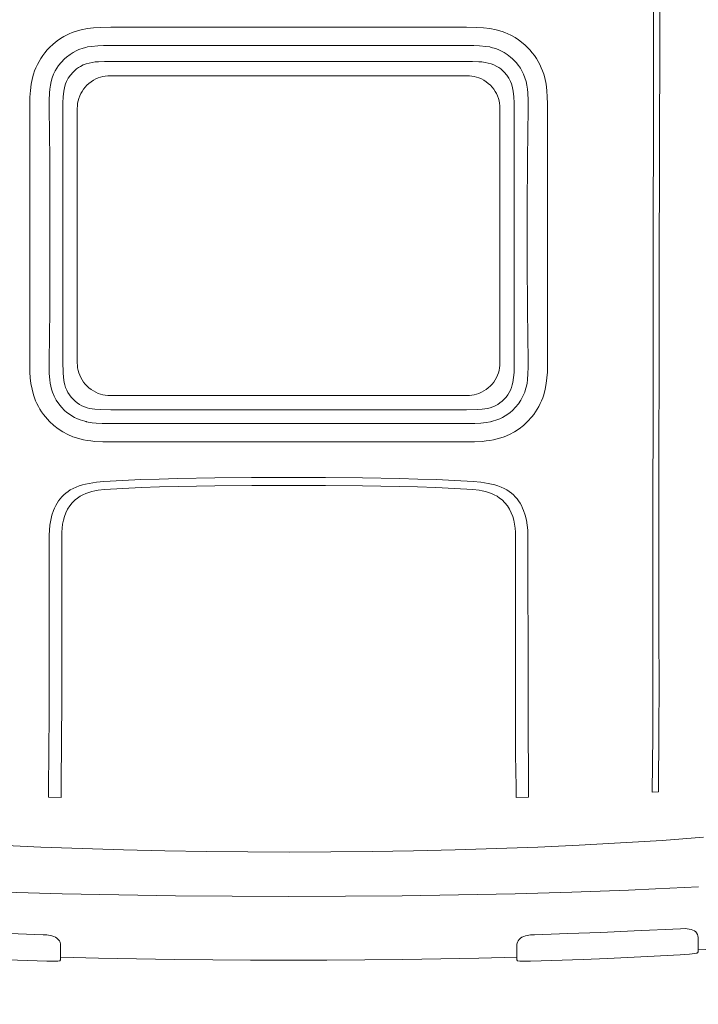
# Model space of a CAD drawing. Header units: millimetres. Extents: x 2204655785 to 2205143108, y 485765510 to 486291538.
# Tile 65 of 156: x 2205000390 to 2205001408, y 486132075 to 486133551. Entities that reach past the tile are written whole.
import ezdxf
from ezdxf.enums import TextEntityAlignment as Align
from ezdxf.lldxf.tags import DXFTag

# ---------------------------------------------------------------- set-up
doc = ezdxf.new("R2010")
doc.units = ezdxf.units.MM
doc.linetypes.add('НЕВИДИМАЯX2', pattern=[19.05, 12.7, -6.35])
for name, color, linetype in [('206ППР Панелевоз', 7, 'Continuous'), ('ППР_Опасная зона от крана', 1, 'Continuous'), ('ППР_Разрез', 5, 'Continuous'), ('ППР_Стрела', 7, 'Continuous')]:
    doc.layers.add(name, color=color, linetype=linetype)
doc.styles.add('ППРк_М1-1', font='GOST_Common Italic.ttf', dxfattribs={"height": 800})
doc.styles.add('ППРк_М1-1кран', font='GOST_Common Italic.ttf', dxfattribs={"width": 0.8, "height": 600})
tags = doc.linetypes.add('опасная зона_Кран', pattern='A,30,-8,4,-8,30,-8,4,-8,30,-8,4,[230,Bbox.shx,S=2.5,R=0,X=0,Y=-10],-6', length=148).pattern_tags.tags
tags[24] = DXFTag(74, 5)

# ---------------------------------------------------------------- blocks, each defined once
blk = doc.blocks.new('*U420')
at = {"layer": 'ППР_Опасная зона от крана', "linetype": 'опасная зона_Кран', "lineweight": 80, "ltscale": 100}
blk.add_arc((29475, 0), 50270, 270, 90, dxfattribs=at)
at = {"layer": 'ППР_Стрела', "linetype": 'НЕВИДИМАЯX2', "lineweight": 50, "ltscale": 100}
blk.add_arc((29475, 0), 38700, 270, 90, dxfattribs=at)
at = {"layer": 'ППР_Стрела', "linetype": 'Continuous', "lineweight": 100}
blk.add_arc((29475, 0), 30700, 270, 90, dxfattribs=at)
at = {"style": 'ППРк_М1-1', "width": 0.8}
for tag, p, height, flags in [('ОПАСНАЯ_ЗОНА', (25480.86, 21929.55), 800, 1), ('ОТЛЕТ_ГРУЗА', (25413.72, 20678.22), 800, 1), ('Кол-во_элементов', (2695.66, -1978.25), 1200, 8)]:
    blk.add_attdef(tag, p, '', height=height, dxfattribs=dict(at, flags=flags))
at = {"style": 'ППРк_М1-1', "width": 0.8, "flags": 8}
blk.add_attdef('МАРКА_КРАНА', text='', height=1200, dxfattribs=at).set_placement((8837.5, 818.17), align=Align.CENTER)
blk.add_attdef('ВЫСОТА', text='', height=1200, dxfattribs=at).set_placement((9134.89, -8454.02), align=Align.MIDDLE_CENTER)
at = {"layer": 'Defpoints', "style": 'ППРк_М1-1', "width": 0.8, "flags": 1}
for tag, p in [('МАКСИМАЛЬНАЯ_ДЛИНА_ГРУЗА', (25470.43, 19233.22)), ('ШИРИНА_ГРУЗА', (25397.01, 17803.51))]:
    blk.add_attdef(tag, p, '', height=800, dxfattribs=at)
at = {"layer": 'ППР_Разрез', "style": 'ППРк_М1-1кран', "width": 0.8, "flags": 8}
for tag, p in [('РАЗРЕЗ2', (-1027.85, 55181.17)), ('РАЗРЕЗ', (-1731.87, -54129.29))]:
    blk.add_attdef(tag, p, '', height=800, dxfattribs=at)
at = {"layer": 'ППР_Стрела', "style": 'ППРк_М1-1кран', "width": 0.8, "flags": 8}
for tag, p in [('ВЫСОТА_КРЮКА_ГОРИЗ', (-19652.89, 21607.87)), ('ГАБАРИТ_СТРЕЛЫ', (-25019.84, 21408.72)), ('ВЫСОТА_КРЮКА_НАКЛ', (-20393.31, 20761.66)), ('ВЫЛЕТ', (-16616.63, 14016.8))]:
    blk.add_attdef(tag, p, '', height=800, rotation=317, dxfattribs=at)
blk = doc.blocks.new('*U53')
at = {"layer": '206ППР Панелевоз', "lineweight": 5}
for p, q in [((11447.2, 656.7), (11449.3, 618.2)), ((11280.4, 626.1), (11285, 564.1)), ((11354.5, 619), (11357.7, 554.5)), ((11418.8, 607.9), (11418.1, 605)), ((11419.7, 610.5), (11418.8, 607.9)), ((11420.9, 612.8), (11419.7, 610.5)), ((11422.3, 614.6), (11420.9, 612.8)), ((11423.8, 616), (11422.3, 614.6)), ((11426.1, 617.3), (11423.8, 616)), ((11428.3, 618), (11426.1, 617.3)), ((11430.6, 618.2), (11428.3, 618)), ((11449.3, 618.2), (11430.6, 618.2)), ((11452.2, 618.2), (11449.3, 618.2)), ((11453.6, 617.5), (11452.2, 618.2)), ((11453.9, 617), (11453.6, 617.5)), ((11454.3, 616.2), (11453.9, 617)), ((11454.9, 613.2), (11454.3, 616.2)), ((11455.8, 605.3), (11454.9, 613.2)), ((11417.6, 601.8), (11417.4, 598.6)), ((11417.4, 598.6), (11417.5, 591.9)), ((11417.5, 591.9), (11420.8, 522.5)), ((11418.1, 605), (11417.6, 601.8)), ((11456.8, 591.5), (11455.8, 605.3)), ((11459.3, 542.5), (11456.8, 591.5)), ((11285, 564.1), (11288.9, 502)), ((10139.9, 551.2), (9654.3, 551.2)), ((9657.6, 560.6), (10076.9, 560.6)), ((10076.9, 560.6), (10432.4, 559.9)), ((10439.5, 550.7), (10139.9, 551.2)), ((10432.4, 559.9), (10845.4, 559.4)), ((10985.6, 550.2), (10439.5, 550.7)), ((10845.4, 559.4), (10876.3, 559.4)), ((10876.3, 559.4), (10983.1, 559.4)), ((10876.3, 559.4), (10876.3, 559.4)), ((10983.1, 559.4), (11043.2, 559.7)), ((11055.7, 550.5), (10985.6, 550.2)), ((11043.2, 559.7), (11128.3, 559.4)), ((11127.6, 550.1), (11055.7, 550.5)), ((11212.6, 549.3), (11127.6, 550.1)), ((11128.3, 559.4), (11202.8, 558.7)), ((11202.8, 558.7), (11212.2, 558.7)), ((11212.2, 558.7), (11212.6, 549.3)), ((11212.6, 549.3), (11212.6, 549.3)), ((11357.7, 554.5), (11359.5, 513.8)), ((11462.1, 482.2), (11459.3, 542.5)), ((11420.8, 522.5), (11423, 472.5)), ((11288.9, 502), (11292.2, 439.9)), ((11359.5, 513.8), (11362.6, 428.8)), ((11423, 472.5), (11424.9, 422.5)), ((11463.5, 445.7), (11462.1, 482.2)), ((11462.1, 482.2), (11462.1, 482.2)), ((11466.2, 366.9), (11463.5, 445.7)), ((11292.2, 439.9), (11295, 377.8)), ((11362.6, 428.8), (11365.1, 343.9)), ((11424.9, 422.5), (11426.6, 372.5)), ((10126.4, 382.9), (10131.3, 384.9)), ((10131.3, 384.9), (10136.3, 386.5)), ((10136.3, 386.5), (10141.4, 388)), ((10141.4, 388), (10151, 390)), ((10151, 390), (10160.7, 391.2)), ((10160.7, 391.2), (10170.4, 391.9)), ((10170.4, 391.9), (10180.2, 392.2)), ((10180.2, 392.2), (10197.6, 392.3)), ((10197.6, 392.3), (10574.1, 392.3)), ((10574.1, 392.3), (10582.8, 392)), ((10582.8, 392), (10591.4, 391.4)), ((10591.4, 391.4), (10599.9, 390.4)), ((10599.9, 390.4), (10608.4, 388.8)), ((10608.4, 388.8), (10616.8, 386.6)), ((10616.8, 386.6), (10621.3, 385.1)), ((10621.3, 385.1), (10625.7, 383.4)), ((10099.8, 365.9), (10103.9, 369.3)), ((10103.9, 369.3), (10108.1, 372.5)), ((10108.1, 372.5), (10112.4, 375.5)), ((10112.4, 375.5), (10116.9, 378.2)), ((10116.9, 378.2), (10121.6, 380.7)), ((10121.6, 380.7), (10126.4, 382.9)), ((10625.7, 383.4), (10630, 381.4)), ((10630, 381.4), (10634.3, 379.3)), ((10634.3, 379.3), (10638.4, 376.9)), ((10638.4, 376.9), (10642.4, 374.4)), ((10642.4, 374.4), (10646.3, 371.6)), ((10646.3, 371.6), (10650, 368.6)), ((11295, 377.8), (11297.3, 315.6)), ((11426.6, 372.5), (11426.9, 366.9)), ((10087.9, 353.2), (10092.6, 358.8)), ((10092.6, 358.8), (10096, 362.3)), ((10096, 362.3), (10099.8, 365.9)), ((10096, 362.3), (10096, 362.3)), ((10131.1, 353.9), (10136.3, 356.4)), ((10136.3, 356.4), (10141.7, 358.4)), ((10141.7, 358.4), (10147.2, 360)), ((10147.2, 360), (10152.8, 361.2)), ((10152.8, 361.2), (10158.5, 362.1)), ((10158.5, 362.1), (10164.2, 362.7)), ((10164.2, 362.7), (10175.7, 363.2)), ((10175.7, 363.2), (10187.2, 363.2)), ((10187.2, 363.2), (10263.1, 362.2)), ((10263.1, 362.2), (10338.9, 361.8)), ((10338.9, 361.8), (10414.7, 361.8)), ((10414.7, 361.8), (10490.5, 362.2)), ((10490.5, 362.2), (10566.2, 363.2)), ((10566.2, 363.2), (10566.2, 363.2)), ((10566.2, 363.2), (10575.7, 363.2)), ((10575.7, 363.2), (10585.1, 362.9)), ((10585.1, 362.9), (10594.5, 362.1)), ((10594.5, 362.1), (10599.2, 361.5)), ((10599.2, 361.5), (10603.8, 360.6)), ((10603.8, 360.6), (10608.4, 359.4)), ((10608.4, 359.4), (10612.8, 358)), ((10612.8, 358), (10619, 355.4)), ((10619, 355.4), (10624.8, 352.3)), ((10650, 368.6), (10657.1, 362.3)), ((10657.1, 362.3), (10657.1, 362.3)), ((10657.1, 362.3), (10662.8, 356.1)), ((10662.8, 356.1), (10667.9, 349.5)), ((10783, 353.1), (10786.7, 354.8)), ((10786.7, 354.8), (10790.4, 356.4)), ((10790.4, 356.4), (10797.6, 358.8)), ((10797.6, 358.8), (10805, 360.6)), ((10805, 360.6), (10812.4, 361.9)), ((10812.4, 361.9), (10820, 362.7)), ((10820, 362.7), (10827.6, 362.9)), ((10827.6, 362.9), (11066.3, 363)), ((10827.6, 362.9), (10827.6, 362.9)), ((11066.3, 363), (11133.2, 363.1)), ((11133.2, 363.1), (11175.8, 363.5)), ((11175.8, 363.5), (11204.3, 363.9)), ((11204.3, 363.9), (11204.3, 363.9)), ((11204.3, 363.9), (11220.1, 363.9)), ((11220.1, 363.9), (11220.7, 345)), ((11426.9, 366.9), (11427.3, 364.2)), ((11427.3, 364.2), (11428.3, 359.4)), ((11428.3, 359.4), (11429.3, 356.5)), ((11429.3, 356.5), (11430.4, 353.9)), ((11466, 350.5), (11466.3, 356.2)), ((11466.3, 356.2), (11466.2, 366.9)), ((10077.6, 337), (10081.3, 343.7)), ((10081.3, 343.7), (10084.4, 348.5)), ((10084.4, 348.5), (10087.9, 353.2)), ((10110.4, 336.9), (10112.9, 339.8)), ((10112.9, 339.8), (10118.4, 345)), ((10118.4, 345), (10123.2, 348.8)), ((10123.2, 348.8), (10127.1, 351.5)), ((10127.1, 351.5), (10131.1, 353.9)), ((10131.1, 353.9), (10131.1, 353.9)), ((10154.2, 339.4), (10161.7, 340.9)), ((10161.7, 340.9), (10170, 341.9)), ((10170, 341.9), (10179.3, 342.3)), ((10179.3, 342.3), (10188.5, 342.4)), ((10188.5, 342.4), (10567.8, 342.4)), ((10188.5, 342.4), (10188.5, 342.4)), ((10567.8, 342.4), (10583.2, 342.1)), ((10583.2, 342.1), (10590.8, 341.4)), ((10590.8, 341.4), (10598.4, 340.3)), ((10598.4, 340.3), (10602.1, 339.4)), ((10624.8, 352.3), (10630.3, 348.6)), ((10630.3, 348.6), (10635.4, 344.4)), ((10635.4, 344.4), (10640.2, 339.8)), ((10640.2, 339.8), (10643.2, 336.3)), ((10667.9, 349.5), (10672.5, 342.5)), ((10672.5, 342.5), (10676.4, 335.1)), ((10764.2, 338), (10766.9, 341)), ((10766.9, 341), (10769.7, 343.9)), ((10769.7, 343.9), (10772.8, 346.5)), ((10772.8, 346.5), (10776.1, 348.9)), ((10776.1, 348.9), (10779.5, 351.1)), ((10779.5, 351.1), (10783, 353.1)), ((10799.3, 340), (10793.7, 337.9)), ((10805, 341.6), (10799.3, 340)), ((10810.9, 342.8), (10805, 341.6)), ((10816.8, 343.6), (10810.9, 342.8)), ((10822.8, 344), (10816.8, 343.6)), ((10828.8, 344.1), (10822.8, 344)), ((11021.9, 344.1), (10828.8, 344.1)), ((11156.7, 344.4), (11021.9, 344.1)), ((11204.9, 345), (11156.7, 344.4)), ((11220.7, 345.1), (11204.9, 345.2)), ((11204.9, 345.2), (11204.9, 345)), ((11220.7, 345), (11220.7, 345.1)), ((11365.1, 343.9), (11366.9, 258.9)), ((11430.4, 353.9), (11431.8, 351.7)), ((11431.8, 351.7), (11433.7, 349.6)), ((11433.7, 349.6), (11435.7, 348)), ((11435.7, 348), (11437.7, 347)), ((11437.7, 347), (11440.6, 346.3)), ((11440.6, 346.3), (11442, 346.2)), ((11442, 346.2), (11460.2, 346.2)), ((11460.2, 346.2), (11461.6, 289.2)), ((11460.2, 346.2), (11464, 346.2)), ((11464, 346.2), (11464.8, 346.6)), ((11464.8, 346.6), (11465.1, 346.8)), ((11465.1, 346.8), (11465.5, 347.4)), ((11465.5, 347.4), (11466, 350.5)), ((10072.1, 324), (10073.8, 328.4)), ((10073.8, 328.4), (10075.6, 332.8)), ((10075.6, 332.8), (10077.6, 337)), ((10101.1, 322.4), (10103.6, 327.2)), ((10103.6, 327.2), (10106.5, 331.7)), ((10106.5, 331.7), (10110.4, 336.9)), ((10130.4, 324.6), (10132.9, 327.2)), ((10132.9, 327.2), (10137.6, 331.2)), ((10137.6, 331.2), (10142.1, 334.3)), ((10142.1, 334.3), (10147, 336.9)), ((10147, 336.9), (10150.6, 338.2)), ((10150.6, 338.2), (10154.2, 339.4)), ((10602.1, 339.4), (10605.8, 338.3)), ((10605.8, 338.3), (10609.7, 336.7)), ((10609.7, 336.7), (10613.4, 334.8)), ((10613.4, 334.8), (10617, 332.5)), ((10617, 332.5), (10620.3, 330)), ((10620.3, 330), (10623.5, 327.2)), ((10623.5, 327.2), (10626.3, 324.2)), ((10643.2, 336.3), (10646, 332.6)), ((10646, 332.6), (10648.5, 328.8)), ((10648.5, 328.8), (10650.8, 324.8)), ((10676.4, 335.1), (10679.7, 327.4)), ((10679.7, 327.4), (10681.5, 322.1)), ((10755.2, 322.5), (10757.2, 327)), ((10757.2, 327), (10759.5, 331.3)), ((10759.5, 331.3), (10761.7, 334.7)), ((10761.7, 334.7), (10764.2, 338)), ((10778.8, 328.3), (10774.6, 324.1)), ((10783.4, 332), (10778.8, 328.3)), ((10788.4, 335.2), (10783.4, 332)), ((10793.7, 337.9), (10788.4, 335.2)), ((10067.7, 305.7), (10069.5, 315)), ((10069.5, 315), (10072.1, 324)), ((10096, 307.9), (10097.8, 314.1)), ((10097.8, 314.1), (10099.3, 318.3)), ((10099.3, 318.3), (10101.1, 322.4)), ((10120.7, 307.6), (10122.3, 311.9)), ((10122.3, 311.9), (10124.4, 316.1)), ((10124.4, 316.1), (10126.2, 319.1)), ((10126.2, 319.1), (10128.2, 322)), ((10128.2, 322), (10130.4, 324.6)), ((10158.7, 311.5), (10155.7, 309.1)), ((10161.9, 313.6), (10158.7, 311.5)), ((10165.3, 315.5), (10161.9, 313.6)), ((10168.8, 317.1), (10165.3, 315.5)), ((10172.4, 318.5), (10168.8, 317.1)), ((10176.1, 319.5), (10172.4, 318.5)), ((10179.8, 320.3), (10176.1, 319.5)), ((10183.7, 320.7), (10179.8, 320.3)), ((10187.5, 320.9), (10183.7, 320.7)), ((10378.2, 320.9), (10187.5, 320.9)), ((10568.9, 320.9), (10378.2, 320.9)), ((10378.2, 320.9), (10378.2, 320.9)), ((10572.7, 320.7), (10568.9, 320.9)), ((10576.5, 320.3), (10572.7, 320.7)), ((10580.3, 319.5), (10576.5, 320.3)), ((10584, 318.5), (10580.3, 319.5)), ((10587.6, 317.1), (10584, 318.5)), ((10591.1, 315.5), (10587.6, 317.1)), ((10594.5, 313.6), (10591.1, 315.5)), ((10597.7, 311.5), (10594.5, 313.6)), ((10600.7, 309.1), (10597.7, 311.5)), ((10626.3, 324.2), (10628.9, 320.9)), ((10628.9, 320.9), (10631.2, 317.5)), ((10631.2, 317.5), (10633.2, 313.8)), ((10633.2, 313.8), (10634.9, 310)), ((10650.8, 324.8), (10652.8, 320.6)), ((10652.8, 320.6), (10654.4, 316.3)), ((10654.4, 316.3), (10656.5, 309.7)), ((10681.5, 322.1), (10683.1, 316.8)), ((10683.1, 316.8), (10684.3, 311.4)), ((10684.3, 311.4), (10685.3, 305.9)), ((10750.9, 308.4), (10752.1, 313.2)), ((10752.1, 313.2), (10753.5, 317.9)), ((10753.5, 317.9), (10755.2, 322.5)), ((10766.8, 312.3), (10764.9, 308)), ((10769.1, 316.5), (10766.8, 312.3)), ((10771.7, 320.4), (10769.1, 316.5)), ((10774.6, 324.1), (10771.7, 320.4)), ((11297.3, 315.6), (11299.2, 253.5)), ((10065.9, 286), (10066.5, 296.4)), ((10066.5, 296.4), (10067.7, 305.7)), ((10093.4, 290.2), (10094.4, 299.6)), ((10094.4, 299.6), (10095.3, 305.6)), ((10095.3, 305.6), (10096, 307.9)), ((10096, 307.9), (10096, 307.9)), ((10117.8, 293.8), (10118.5, 298.5)), ((10118.5, 298.5), (10119.4, 303.1)), ((10119.4, 303.1), (10120.7, 307.6)), ((10145.3, 296.7), (10143.3, 293)), ((10147.5, 300.2), (10145.3, 296.7)), ((10150, 303.4), (10147.5, 300.2)), ((10152.8, 306.5), (10150, 303.4)), ((10155.7, 309.1), (10152.8, 306.5)), ((10603.5, 306.5), (10600.7, 309.1)), ((10606.3, 303.4), (10603.5, 306.5)), ((10608.9, 300.2), (10606.3, 303.4)), ((10611.1, 296.7), (10608.9, 300.2)), ((10613.1, 293), (10611.1, 296.7)), ((10634.9, 310), (10636.2, 306.2)), ((10636.2, 306.2), (10637.2, 302.3)), ((10637.2, 302.3), (10637.9, 298.4)), ((10637.9, 298.4), (10638.5, 294.4)), ((10656.5, 309.7), (10656.7, 308.4)), ((10656.7, 308.4), (10657.1, 307.7)), ((10657.1, 307.7), (10657.1, 307.7)), ((10657.1, 307.7), (10657.5, 306.7)), ((10657.5, 306.7), (10658.6, 300.1)), ((10658.6, 300.1), (10659.5, 292.3)), ((10685.3, 305.9), (10686.1, 300.4)), ((10686.1, 300.4), (10686.7, 294.4)), ((10748.1, 292), (10749.7, 303)), ((10749.7, 303), (10750.9, 308.4)), ((10761.9, 299), (10760.8, 294.4)), ((10763.2, 303.6), (10761.9, 299)), ((10764.9, 308), (10763.2, 303.6)), ((10065.7, 270.5), (10065.9, 286)), ((10092.9, 270.5), (10093, 281.7)), ((10093, 281.7), (10093.4, 290.2)), ((10117, 279.8), (10117.4, 289.2)), ((10117.4, 289.2), (10117.8, 293.8)), ((10139.6, 282.3), (10138.9, 278.7)), ((10140.5, 285.8), (10139.6, 282.3)), ((10141.7, 289.2), (10140.5, 285.8)), ((10143.3, 293), (10141.7, 289.2)), ((10614.7, 289.2), (10613.1, 293)), ((10615.9, 285.8), (10614.7, 289.2)), ((10616.8, 282.3), (10615.9, 285.8)), ((10617.5, 278.7), (10616.8, 282.3)), ((10638.5, 294.4), (10639.1, 286.5)), ((10639.1, 286.5), (10639.4, 270.5)), ((10659.5, 292.3), (10660, 283.3)), ((10660, 283.3), (10660.1, 270.5)), ((10686.7, 294.4), (10687.3, 282.5)), ((10687.3, 282.5), (10687.4, 270.5)), ((10745.4, 253.1), (10747.1, 280.8)), ((10747.1, 280.8), (10748.1, 292)), ((10760, 289.7), (10759, 280.1)), ((10760.8, 294.4), (10760, 289.7)), ((11461.6, 289.2), (11462.7, 232.1)), ((10065.7, -263), (10065.7, 270.5)), ((10092.9, -263), (10092.9, 270.5)), ((10117, 270.5), (10117, 279.8)), ((10117, -263), (10117, 270.5)), ((10138.5, 275.1), (10138.4, 271.5)), ((10138.4, 271.5), (10138.4, -264)), ((10138.9, 278.7), (10138.5, 275.1)), ((10617.9, 275.1), (10617.5, 278.7)), ((10618, 271.5), (10617.9, 275.1)), ((10618, -264), (10618, 271.5)), ((10639.4, 270.5), (10639.4, -263)), ((10660.1, 270.5), (10660.1, -263)), ((10687.4, 270.5), (10687.4, -263)), ((10759, 280.1), (10757.3, 252.5)), ((10744.1, 225.4), (10745.4, 253.1)), ((10757.3, 252.5), (10756, 224.9)), ((11299.2, 253.5), (11300.6, 191.3)), ((11366.9, 258.9), (11368.1, 173.9)), ((10743.2, 197.8), (10744.1, 225.4)), ((10756, 224.9), (10755.1, 197.3)), ((11462.7, 232.1), (11463.6, 175.1)), ((10742.4, 170), (10743.2, 197.8)), ((10755.1, 197.3), (10754.3, 169.7)), ((11300.6, 191.3), (11301.7, 129.1)), ((10741.6, 114.6), (10742.4, 170)), ((10754.3, 169.7), (10753.5, 114.4)), ((11368.1, 173.9), (11368.8, 88.9)), ((11463.6, 175.1), (11464.1, 118)), ((11301.7, 129.1), (11302.3, 66.9)), ((10741.1, 59.2), (10741.6, 114.6)), ((10753.5, 114.4), (10753.1, 59.1)), ((11464.1, 118), (11464.5, 61)), ((11368.8, 88.9), (11369, 3.9)), ((10741, 3.7), (10741.1, 59.2)), ((10753.1, 59.1), (10752.9, 3.7)), ((11302.3, 66.9), (11302.5, 4.7)), ((11464.5, 61), (11464.6, 3.9)), ((10741.1, -51.7), (10741, 3.7)), ((10752.9, 3.7), (10753.1, -51.6)), ((11302.5, 4.7), (11302.3, -57.4)), ((11369, 3.9), (11368.8, -81.1)), ((11369, 3.9), (11369, 3.9)), ((11464.6, 3.9), (11464.5, -53.2)), ((10741.6, -107.1), (10741.1, -51.7)), ((10753.1, -51.6), (10753.5, -106.9)), ((11302.3, -57.4), (11301.7, -119.6)), ((11464.5, -53.2), (11464.1, -110.2)), ((11368.8, -81.1), (11368.1, -166.1)), ((10742.4, -162.6), (10741.6, -107.1)), ((10753.5, -106.9), (10754.3, -162.2)), ((11464.1, -110.2), (11463.6, -167.3)), ((11301.7, -119.6), (11300.6, -181.8)), ((10754.3, -162.2), (10755.1, -189.8)), ((10743.2, -190.3), (10742.4, -162.6)), ((11368.1, -166.1), (11366.9, -251.1)), ((11463.6, -167.3), (11462.7, -224.3)), ((10744.1, -218), (10743.2, -190.3)), ((10755.1, -189.8), (10756, -217.4)), ((11300.6, -181.8), (11299.2, -244)), ((10745.4, -245.6), (10744.1, -218)), ((10756, -217.4), (10757.3, -245)), ((11462.7, -224.3), (11461.6, -281.4)), ((10747.1, -273.5), (10745.4, -245.6)), ((10757.3, -245), (10759, -272.6)), ((11299.2, -244), (11297.3, -306.2)), ((10065.9, -278.5), (10065.7, -263)), ((10093, -274.2), (10092.9, -263)), ((10117, -272.3), (10117, -263)), ((10138.4, -264), (10138.5, -267.6)), ((10617.9, -267.6), (10618, -264)), ((10639.4, -263), (10639.1, -279)), ((10660.1, -263), (10660, -275.8)), ((10687.4, -263), (10687.3, -275)), ((11366.9, -251.1), (11365.1, -336.1)), ((10066.5, -288.9), (10065.9, -278.5)), ((10093.4, -282.7), (10093, -274.2)), ((10117.4, -281.7), (10117, -272.3)), ((10138.5, -267.6), (10138.9, -271.3)), ((10138.9, -271.3), (10139.6, -274.8)), ((10139.6, -274.8), (10140.5, -278.3)), ((10140.5, -278.3), (10141.7, -281.8)), ((10614.7, -281.8), (10615.9, -278.3)), ((10615.9, -278.3), (10616.8, -274.8)), ((10616.8, -274.8), (10617.5, -271.3)), ((10617.5, -271.3), (10617.9, -267.6)), ((10639.1, -279), (10638.5, -287)), ((10660, -275.8), (10659.5, -284.8)), ((10687.3, -275), (10686.7, -287)), ((10748.1, -284.5), (10747.1, -273.5)), ((10759, -272.6), (10760, -282.2)), ((10067.7, -298.2), (10066.5, -288.9)), ((10094.4, -292.1), (10093.4, -282.7)), ((10095.3, -298.1), (10094.4, -292.1)), ((10117.8, -286.4), (10117.4, -281.7)), ((10118.5, -291), (10117.8, -286.4)), ((10119.4, -295.6), (10118.5, -291)), ((10141.7, -281.8), (10143.3, -285.6)), ((10143.3, -285.6), (10145.3, -289.2)), ((10145.3, -289.2), (10147.5, -292.7)), ((10147.5, -292.7), (10150, -296)), ((10606.3, -296), (10608.9, -292.7)), ((10608.9, -292.7), (10611.1, -289.2)), ((10611.1, -289.2), (10613.1, -285.6)), ((10613.1, -285.6), (10614.7, -281.8)), ((10637.2, -294.8), (10636.2, -298.7)), ((10637.9, -290.9), (10637.2, -294.8)), ((10638.5, -287), (10637.9, -290.9)), ((10658.8, -291.1), (10657.9, -297)), ((10659.5, -284.8), (10658.8, -291.1)), ((10686.1, -292.9), (10685.3, -298.4)), ((10686.7, -287), (10686.1, -292.9)), ((10749.7, -295.5), (10748.1, -284.5)), ((10760, -282.2), (10760.8, -286.9)), ((10760.8, -286.9), (10761.9, -291.5)), ((10761.9, -291.5), (10763.2, -296.1)), ((11461.6, -281.4), (11460.2, -338.4)), ((10069.5, -307.5), (10067.7, -298.2)), ((10072.1, -316.5), (10069.5, -307.5)), ((10096, -300.4), (10095.3, -298.1)), ((10097.1, -304.4), (10096, -300.4)), ((10096, -300.4), (10096, -300.4)), ((10099.3, -310.8), (10097.1, -304.4)), ((10120.7, -300.1), (10119.4, -295.6)), ((10122.3, -304.5), (10120.7, -300.1)), ((10124.4, -308.6), (10122.3, -304.5)), ((10126.2, -311.6), (10124.4, -308.6)), ((10150, -296), (10152.8, -299)), ((10152.8, -299), (10155.7, -301.6)), ((10155.7, -301.6), (10158.7, -304)), ((10158.7, -304), (10161.9, -306.1)), ((10161.9, -306.1), (10165.3, -308)), ((10165.3, -308), (10168.8, -309.6)), ((10168.8, -309.6), (10172.4, -311)), ((10584, -311), (10587.6, -309.6)), ((10587.6, -309.6), (10591.1, -308)), ((10591.1, -308), (10594.5, -306.1)), ((10594.5, -306.1), (10597.7, -304)), ((10597.7, -304), (10600.7, -301.6)), ((10600.7, -301.6), (10603.5, -299)), ((10603.5, -299), (10606.3, -296)), ((10631.2, -310), (10628.9, -313.4)), ((10633.2, -306.3), (10631.2, -310)), ((10634.9, -302.5), (10633.2, -306.3)), ((10636.2, -298.7), (10634.9, -302.5)), ((10654.4, -308.8), (10652.8, -313.1)), ((10656.5, -302.2), (10654.4, -308.8)), ((10656.7, -300.9), (10656.5, -302.2)), ((10657.1, -300.2), (10656.7, -300.9)), ((10657.4, -299.5), (10657.1, -300.2)), ((10657.1, -300.2), (10657.1, -300.2)), ((10657.9, -297), (10657.4, -299.5)), ((10683.1, -309.3), (10681.5, -314.6)), ((10684.3, -303.9), (10683.1, -309.3)), ((10685.3, -298.4), (10684.3, -303.9)), ((10750.9, -301), (10749.7, -295.5)), ((10752.1, -305.7), (10750.9, -301)), ((10753.5, -310.4), (10752.1, -305.7)), ((10763.2, -296.1), (10764.9, -300.5)), ((10764.9, -300.5), (10766.8, -304.9)), ((10766.8, -304.9), (10769.1, -309)), ((10769.1, -309), (10771.7, -312.9)), ((11297.3, -306.2), (11295, -368.3)), ((10073.8, -320.9), (10072.1, -316.5)), ((10075.6, -325.3), (10073.8, -320.9)), ((10101.1, -314.9), (10099.3, -310.8)), ((10103.6, -319.7), (10101.1, -314.9)), ((10106.5, -324.2), (10103.6, -319.7)), ((10110.4, -329.4), (10106.5, -324.2)), ((10128.2, -314.5), (10126.2, -311.6)), ((10130.4, -317.2), (10128.2, -314.5)), ((10132.9, -319.7), (10130.4, -317.2)), ((10137.6, -323.7), (10132.9, -319.7)), ((10142.1, -326.8), (10137.6, -323.7)), ((10172.4, -311), (10176.1, -312)), ((10176.1, -312), (10179.8, -312.8)), ((10179.8, -312.8), (10183.7, -313.2)), ((10183.7, -313.2), (10187.5, -313.4)), ((10187.5, -313.4), (10568.9, -313.4)), ((10568.9, -313.4), (10572.7, -313.2)), ((10572.7, -313.2), (10576.5, -312.8)), ((10576.5, -312.8), (10580.3, -312)), ((10580.3, -312), (10584, -311)), ((10620.3, -322.5), (10617, -325)), ((10623.5, -319.7), (10620.3, -322.5)), ((10626.3, -316.7), (10623.5, -319.7)), ((10628.9, -313.4), (10626.3, -316.7)), ((10648.5, -321.3), (10646, -325.1)), ((10650.8, -317.3), (10648.5, -321.3)), ((10652.8, -313.1), (10650.8, -317.3)), ((10679.7, -319.9), (10676.4, -327.6)), ((10681.5, -314.6), (10679.7, -319.9)), ((10755.2, -315), (10753.5, -310.4)), ((10757.2, -319.5), (10755.2, -315)), ((10759.5, -323.8), (10757.2, -319.5)), ((10761.7, -327.2), (10759.5, -323.8)), ((10771.7, -312.9), (10774.6, -316.6)), ((10774.6, -316.6), (10778.8, -320.8)), ((10778.8, -320.8), (10783.4, -324.6)), ((10783.4, -324.6), (10788.4, -327.8)), ((10077.6, -329.5), (10075.6, -325.3)), ((10079.8, -333.7), (10077.6, -329.5)), ((10082.8, -338.6), (10079.8, -333.7)), ((10086.1, -343.4), (10082.8, -338.6)), ((10112.9, -332.3), (10110.4, -329.4)), ((10118.4, -337.5), (10112.9, -332.3)), ((10123.2, -341.3), (10118.4, -337.5)), ((10147, -329.4), (10142.1, -326.8)), ((10150.6, -330.8), (10147, -329.4)), ((10154.2, -331.9), (10150.6, -330.8)), ((10161.7, -333.4), (10154.2, -331.9)), ((10170, -334.4), (10161.7, -333.4)), ((10179.3, -334.8), (10170, -334.4)), ((10188.5, -334.9), (10179.3, -334.8)), ((10567.8, -334.9), (10188.5, -334.9)), ((10583.2, -334.6), (10567.8, -334.9)), ((10590.8, -333.9), (10583.2, -334.6)), ((10598.4, -332.8), (10590.8, -333.9)), ((10602.1, -331.9), (10598.4, -332.8)), ((10605.8, -330.8), (10602.1, -331.9)), ((10609.7, -329.2), (10605.8, -330.8)), ((10613.4, -327.3), (10609.7, -329.2)), ((10617, -325), (10613.4, -327.3)), ((10635.4, -336.9), (10630.3, -341.1)), ((10640.2, -332.3), (10635.4, -336.9)), ((10643.2, -328.8), (10640.2, -332.3)), ((10646, -325.1), (10643.2, -328.8)), ((10672.5, -335), (10667.9, -342.1)), ((10676.4, -327.6), (10672.5, -335)), ((10764.2, -330.5), (10761.7, -327.2)), ((10766.9, -333.6), (10764.2, -330.5)), ((10769.7, -336.4), (10766.9, -333.6)), ((10772.8, -339), (10769.7, -336.4)), ((10776.1, -341.5), (10772.8, -339)), ((10788.4, -327.8), (10793.7, -330.4)), ((10793.7, -330.4), (10799.3, -332.5)), ((10799.3, -332.5), (10805, -334.1)), ((10805, -334.1), (10810.9, -335.3)), ((10810.9, -335.3), (10816.8, -336.1)), ((10816.8, -336.1), (10822.8, -336.5)), ((10822.8, -336.5), (10828.8, -336.6)), ((10828.8, -336.6), (11068.6, -336.7)), ((11068.6, -336.7), (11143.2, -336.9)), ((11143.2, -336.9), (11193.7, -337.4)), ((11193.7, -337.4), (11204.9, -337.5)), ((11204.9, -337.5), (11204.9, -337.7)), ((11204.9, -337.7), (11220.7, -337.6)), ((11220.7, -337.5), (11220.1, -356.4)), ((11220.7, -337.6), (11220.7, -337.5)), ((11365.1, -336.1), (11362.6, -421)), ((11435.7, -340.2), (11437.7, -339.2)), ((11437.7, -339.2), (11440.6, -338.5)), ((11440.6, -338.5), (11442, -338.4)), ((11442, -338.4), (11460.2, -338.4)), ((11460.2, -338.4), (11464, -338.4)), ((11464, -338.4), (11464.8, -338.8)), ((11464.8, -338.8), (11465.1, -339)), ((11465.1, -339), (11465.5, -339.6)), ((10091, -349.5), (10086.1, -343.4)), ((10096, -354.8), (10091, -349.5)), ((10127.1, -344), (10123.2, -341.3)), ((10131.1, -346.4), (10127.1, -344)), ((10136.3, -348.9), (10131.1, -346.4)), ((10141.7, -350.9), (10136.3, -348.9)), ((10147.2, -352.5), (10141.7, -350.9)), ((10152.8, -353.7), (10147.2, -352.5)), ((10158.5, -354.6), (10152.8, -353.7)), ((10338.9, -354.3), (10263.1, -354.7)), ((10414.7, -354.3), (10338.9, -354.3)), ((10490.5, -354.7), (10414.7, -354.3)), ((10599.2, -354), (10594.5, -354.7)), ((10603.8, -353.1), (10599.2, -354)), ((10608.4, -351.9), (10603.8, -353.1)), ((10612.8, -350.5), (10608.4, -351.9)), ((10619, -347.9), (10612.8, -350.5)), ((10624.8, -344.8), (10619, -347.9)), ((10630.3, -341.1), (10624.8, -344.8)), ((10662.8, -348.7), (10657.1, -354.8)), ((10667.9, -342.1), (10662.8, -348.7)), ((10779.5, -343.6), (10776.1, -341.5)), ((10783, -345.6), (10779.5, -343.6)), ((10786.7, -347.3), (10783, -345.6)), ((10790.4, -348.9), (10786.7, -347.3)), ((10797.6, -351.3), (10790.4, -348.9)), ((10805, -353.1), (10797.6, -351.3)), ((10812.4, -354.4), (10805, -353.1)), ((11427.3, -356.4), (11428.3, -351.6)), ((11428.3, -351.6), (11429.3, -348.7)), ((11429.3, -348.7), (11430.4, -346.1)), ((11430.4, -346.1), (11431.8, -343.9)), ((11431.8, -343.9), (11433.7, -341.8)), ((11433.7, -341.8), (11435.7, -340.2)), ((11465.5, -339.6), (11466, -342.7)), ((11466, -342.7), (11466.3, -348.4)), ((11466.3, -348.4), (11466.2, -359.1)), ((10099.8, -358.4), (10096, -354.8)), ((10103.9, -361.8), (10099.8, -358.4)), ((10108.1, -365), (10103.9, -361.8)), ((10112.4, -368), (10108.1, -365)), ((10116.9, -370.7), (10112.4, -368)), ((10164.2, -355.2), (10158.5, -354.6)), ((10175.7, -355.7), (10164.2, -355.2)), ((10187.2, -355.7), (10175.7, -355.7)), ((10263.1, -354.7), (10187.2, -355.7)), ((10566.2, -355.7), (10490.5, -354.7)), ((10575.7, -355.7), (10566.2, -355.7)), ((10566.2, -355.7), (10566.2, -355.7)), ((10585.1, -355.4), (10575.7, -355.7)), ((10594.5, -354.7), (10585.1, -355.4)), ((10642.4, -366.9), (10638.4, -369.4)), ((10646.3, -364.1), (10642.4, -366.9)), ((10650, -361.2), (10646.3, -364.1)), ((10657.1, -354.8), (10650, -361.2)), ((10657.1, -354.8), (10657.1, -354.8)), ((10820, -355.2), (10812.4, -354.4)), ((10827.6, -355.4), (10820, -355.2)), ((11066.3, -355.5), (10827.6, -355.4)), ((11092.2, -355.5), (11066.3, -355.5)), ((11155.1, -355.8), (11092.2, -355.5)), ((11204.3, -356.4), (11155.1, -355.8)), ((11220.1, -356.4), (11204.3, -356.4)), ((11204.3, -356.4), (11204.3, -356.4)), ((11295, -368.3), (11292.2, -430.4)), ((11424.9, -414.7), (11426.6, -364.7)), ((11426.6, -364.7), (11426.9, -359.1)), ((11426.9, -359.1), (11427.3, -356.4)), ((11466.2, -359.1), (11463.5, -437.9)), ((10121.6, -373.2), (10116.9, -370.7)), ((10126.4, -375.4), (10121.6, -373.2)), ((10131.3, -377.4), (10126.4, -375.4)), ((10136.3, -379), (10131.3, -377.4)), ((10141.4, -380.5), (10136.3, -379)), ((10151, -382.5), (10141.4, -380.5)), ((10160.7, -383.7), (10151, -382.5)), ((10170.4, -384.4), (10160.7, -383.7)), ((10599.9, -382.9), (10591.4, -383.9)), ((10608.4, -381.3), (10599.9, -382.9)), ((10616.8, -379.1), (10608.4, -381.3)), ((10621.3, -377.6), (10616.8, -379.1)), ((10625.7, -375.9), (10621.3, -377.6)), ((10630, -374), (10625.7, -375.9)), ((10634.3, -371.8), (10630, -374)), ((10638.4, -369.4), (10634.3, -371.8)), ((10180.2, -384.7), (10170.4, -384.4)), ((10190, -384.8), (10180.2, -384.7)), ((10574.1, -384.8), (10190, -384.8)), ((10582.8, -384.5), (10574.1, -384.8)), ((10591.4, -383.9), (10582.8, -384.5))]:
    blk.add_line(p, q, dxfattribs=at)

msp = doc.modelspace()

# ---------------------------------------------------------------- block references
at = {"rotation": 270}
msp.add_blockref('*U420', (2205009908.3, 486171614.7), dxfattribs=at)

# ---------------------------------------------------------------- next in the draw order: block references
msp.add_blockref('*U53', (2205000789.9, 486143605.7), dxfattribs=at)

doc.saveas('drawing.dxf')
